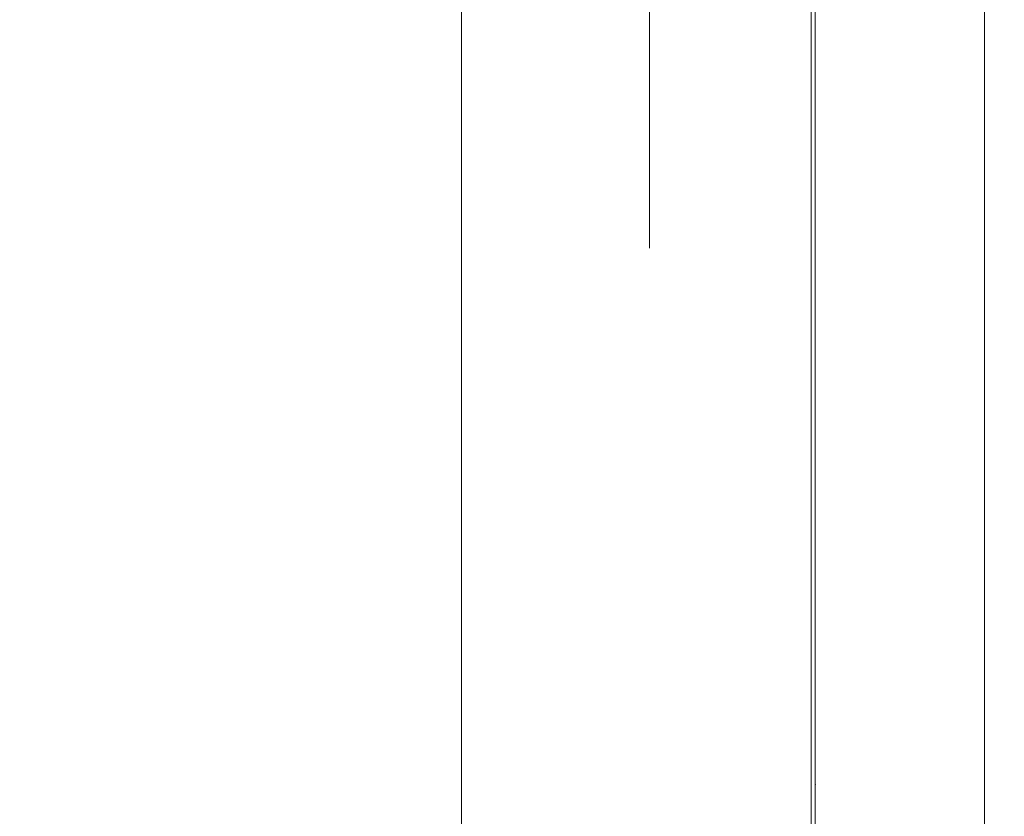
# Model space of a CAD drawing. Header units: millimetres. Extents: x -367720 to -162733, y 309172 to 337444.
# Tile 188 of 256: x -352579 to -352478, y 323408 to 323489. Entities that reach past the tile are written whole.
import ezdxf

# ---------------------------------------------------------------- set-up
doc = ezdxf.new("R2010")
doc.units = ezdxf.units.MM
doc.header["$LTSCALE"] = 10
doc.header["$MEASUREMENT"] = 0
doc.linetypes.add('ACAD_ISO03W100', pattern=[30, 12, -18])
doc.layers.get('0').update_dxf_attribs({"color": 255, "lineweight": 13})
for name, color, linetype, lineweight in [('VZ1', 6, 'Continuous', 18), ('vzt-izolace', 50, 'Continuous', 9), ('vzt-jednotky', 3, 'Continuous', 13), ('vzt-popis', 81, 'Continuous', 20), ('vzt-přívod', 2, 'Continuous', 40), ('vzt-spiro', 50, 'Continuous', 5), ('vzt-čárkkovaná', 50, 'ACAD_ISO03W100', 9)]:
    doc.layers.add(name, color=color, linetype=linetype, lineweight=lineweight)
doc.styles.add('ROMANS', font='ROMANS.shx', dxfattribs={"height": 80})

# ---------------------------------------------------------------- blocks, each defined once
blk = doc.blocks.new('ags')
at = {"color": 7, "linetype": 'Continuous'}
mesh = blk.add_polyface(dxfattribs=at)
corners = [(175, 806), (-525, 806), (-525, -594), (175, -594)]
mesh.append_faces([[corners[k] for k in face] for face in [(1, 2, 3), (3, 0, 1), (3, 2, 1), (1, 0, 3)]], dxfattribs={"vtx2": -1, "color": 7})
blk = doc.blocks.new('A$C44067DDB')
at = {"layer": 'vzt-izolace'}
h = blk.add_hatch(dxfattribs=at)
h.set_pattern_fill('CROSS', color=256, scale=500)
h.set_pattern_definition([(0, (-810420.72, 117365.74), (125, 125), [62.5, -187.5]), (90, (-810389.47, 117334.5), (-125, 125), [62.5, -187.5])])
edge = h.paths.add_edge_path()
edge.add_line((13267.2892, 11556.6431), (13267.2892, 11280.9155))
edge = h.paths.add_edge_path()
edge.add_line((13284.6221, 11556.6431), (13284.6221, 11280.9155))
edge = h.paths.add_edge_path()
edge.add_arc((13035.0379, 11420.1415), 135, 67.808393, 292.191607)
edge = h.paths.add_edge_path(flags=16)
edge.add_arc((13035.0379, 11420.1415), 125, 90, 270)
edge = h.paths.add_edge_path()
edge.add_line((13035.0379, 11545.1415), (13267.0793, 11545.1415))
edge = h.paths.add_edge_path()
edge.add_line((13267.2892, 11556.6431), (13284.6221, 11556.6431))
edge = h.paths.add_edge_path()
edge.add_line((13035.0379, 11295.1415), (13267.2892, 11295.1415))
edge = h.paths.add_edge_path()
edge.add_line((13267.2892, 11280.9155), (13284.6221, 11280.9155))
edge = h.paths.add_edge_path()
edge.add_line((13345.0379, 11545.1415), (13345.0379, 11295.1415))
edge = h.paths.add_edge_path()
edge.add_line((13345.0379, 11545.1415), (13284.6221, 11545.1415))
edge = h.paths.add_edge_path()
edge.add_line((13345.0379, 11295.1415), (13284.6221, 11295.1415))
edge = h.paths.add_edge_path()
edge.add_line((13436.2892, 11836.6431), (13436.2892, 11560.9155))
edge = h.paths.add_edge_path()
edge.add_line((13453.6221, 11836.6431), (13453.6221, 11560.9155))
edge = h.paths.add_edge_path()
edge.add_arc((13204.0379, 11700.1415), 135, 67.808393, 292.191607)
edge = h.paths.add_edge_path(flags=16)
edge.add_arc((13204.0379, 11700.1415), 125, 90, 270)
edge = h.paths.add_edge_path()
edge.add_line((13204.0379, 11825.1415), (13436.0793, 11825.1415))
edge = h.paths.add_edge_path()
edge.add_line((13436.2892, 11836.6431), (13453.6221, 11836.6431))
edge = h.paths.add_edge_path()
edge.add_line((13204.0379, 11575.1415), (13436.2892, 11575.1415))
edge = h.paths.add_edge_path()
edge.add_line((13436.2892, 11560.9155), (13453.6221, 11560.9155))
edge = h.paths.add_edge_path()
edge.add_line((13514.0379, 11825.1415), (13514.0379, 11575.1415))
edge = h.paths.add_edge_path()
edge.add_line((13514.0379, 11825.1415), (13453.6221, 11825.1415))
edge = h.paths.add_edge_path()
edge.add_line((13514.0379, 11575.1415), (13453.6221, 11575.1415))
edge = h.paths.add_edge_path()
edge.add_line((13501.3145, 11825.8656), (13501.3145, 11835.8595))
edge = h.paths.add_edge_path()
edge.add_line((13501.3145, 11835.8595), (13519.0632, 11835.8595))
edge = h.paths.add_edge_path()
edge.add_line((13519.0632, 11835.8595), (13519.0632, 11564.4235))
edge = h.paths.add_edge_path()
edge.add_line((13501.3145, 11825.8656), (13501.3145, 11564.4235))
edge = h.paths.add_edge_path()
edge.add_line((13887.8161, 11467.8902), (13612.0885, 11467.8902))
edge = h.paths.add_edge_path()
edge.add_line((13612.0885, 11467.8902), (13612.0885, 11450.5573))
edge = h.paths.add_edge_path()
edge.add_line((13601.7955, 11825.1415), (13775.8336, 11724.6606))
edge = h.paths.add_edge_path()
edge.add_line((13775.8336, 11724.6606), (13876.3145, 11550.6225))
edge = h.paths.add_edge_path()
edge.add_line((13519.0632, 11825.1415), (13601.7955, 11825.1415))
edge = h.paths.add_edge_path()
edge.add_line((13534.8082, 11575.1415), (13592.8209, 11541.6479))
edge = h.paths.add_edge_path()
edge.add_line((13592.8209, 11541.6479), (13626.3145, 11483.6352))
edge = h.paths.add_edge_path()
edge.add_line((13626.3145, 11483.6352), (13626.3145, 11467.8902))
edge = h.paths.add_edge_path()
edge.add_line((13876.3145, 11550.6225), (13876.3145, 11468.1))
edge = h.paths.add_edge_path()
edge.add_line((13501.3145, 11564.4235), (13519.0632, 11564.4235))
edge = h.paths.add_edge_path()
edge.add_line((13519.0632, 11575.1415), (13534.8082, 11575.1415))
edge = h.paths.add_edge_path()
edge.add_line((13887.8161, 11467.8902), (13887.8161, 11450.5573))
edge = h.paths.add_edge_path()
edge.add_line((13887.8161, 11450.5573), (13612.0885, 11450.5573))
edge = h.paths.add_edge_path()
edge.add_line((13876.3145, 11390.1415), (13626.002, 11390.1415))
edge = h.paths.add_edge_path()
edge.add_line((13876.3145, 11390.1415), (13876.3145, 11450.5573))
edge = h.paths.add_edge_path()
edge.add_line((13626.002, 11390.1415), (13626.002, 11450.5573))
edge = h.paths.add_edge_path()
edge.add_line((13441.3145, 11825.1415), (13441.3145, 11574.829))
edge = h.paths.add_edge_path()
edge.add_line((13441.3145, 11574.829), (13501.3145, 11574.829))
edge = h.paths.add_edge_path()
edge.add_line((13441.3145, 11825.1415), (13501.3145, 11825.1415))
edge = h.paths.add_edge_path()
edge.add_line((13388.5379, 10975.785), (13388.5379, 11225.785))
edge = h.paths.add_edge_path()
edge.add_line((13388.5379, 11225.785), (13448.5379, 11225.785))
edge = h.paths.add_edge_path()
edge.add_line((13448.5379, 11229.785), (13448.5379, 10971.785))
edge = h.paths.add_edge_path()
edge.add_line((13448.5379, 11229.785), (13456.5379, 11229.785))
edge = h.paths.add_edge_path()
edge.add_line((13456.5379, 11229.785), (13456.5379, 10971.785))
edge = h.paths.add_edge_path()
edge.add_line((13594.5379, 11184.785), (13594.5379, 11016.785))
edge = h.paths.add_edge_path()
edge.add_line((13602.5379, 11184.785), (13602.5379, 11016.785))
edge = h.paths.add_edge_path()
edge.add_line((13642.5379, 11180.785), (13602.5379, 11180.785))
edge = h.paths.add_edge_path()
edge.add_line((13642.5379, 11020.785), (13642.5379, 11180.785))
edge = h.paths.add_edge_path()
edge.add_line((13602.5379, 11184.785), (13594.5379, 11184.785))
edge = h.paths.add_edge_path()
edge.add_line((13456.5379, 11225.785), (13594.5379, 11180.785))
edge = h.paths.add_edge_path()
edge.add_line((13388.5379, 10975.785), (13448.5379, 10975.785))
edge = h.paths.add_edge_path()
edge.add_line((13448.5379, 10971.785), (13456.5379, 10971.785))
edge = h.paths.add_edge_path()
edge.add_line((13642.5379, 11020.785), (13602.5379, 11020.785))
edge = h.paths.add_edge_path()
edge.add_line((13602.5379, 11016.785), (13594.5379, 11016.785))
edge = h.paths.add_edge_path()
edge.add_line((13456.5379, 10975.785), (13594.5379, 11020.785))
edge = h.paths.add_edge_path()
edge.add_line((13376.0379, 10975.785), (13263.249, 10975.785))
edge = h.paths.add_edge_path()
edge.add_line((13376.0379, 11225.785), (13265.0678, 11225.785))
edge = h.paths.add_edge_path()
edge.add_arc((13205.0379, 11100.785), 137.5, 0, 360)
edge = h.paths.add_edge_path()
edge.add_line((13012.1629, 10963.285), (13012.1629, 11100.785))
edge = h.paths.add_edge_path()
edge.add_line((13024.6629, 11100.785), (13024.6629, 10963.285))
edge = h.paths.add_edge_path()
edge.add_line((13148.6633, 10975.785), (13024.6629, 10975.785))
edge = h.paths.add_edge_path()
edge.add_line((13145.6319, 11225.785), (13024.6629, 11225.785))
edge = h.paths.add_edge_path()
edge.add_line((12952.1629, 11100.785), (12952.1629, 11225.785))
edge = h.paths.add_edge_path()
edge.add_line((13012.1629, 11238.285), (13012.1629, 11100.785))
edge = h.paths.add_edge_path()
edge.add_line((13024.6629, 11100.785), (13024.6629, 11238.285))
edge = h.paths.add_edge_path()
edge.add_line((12952.1629, 11225.785), (13012.1629, 11225.785))
edge = h.paths.add_edge_path()
edge.add_line((13012.1629, 11238.285), (13024.6629, 11238.285))
edge = h.paths.add_edge_path()
edge.add_line((12952.1629, 11100.785), (12952.1629, 10975.785))
edge = h.paths.add_edge_path()
edge.add_line((12952.1629, 10975.785), (13012.1629, 10975.785))
edge = h.paths.add_edge_path(flags=16)
edge.add_arc((13205.0379, 11100.785), 125, 0, 360)
edge = h.paths.add_edge_path()
edge.add_line((13012.1629, 10963.285), (13024.6629, 10963.285))
edge = h.paths.add_edge_path()
edge.add_line((13388.5379, 10963.285), (13388.5379, 11100.785))
edge = h.paths.add_edge_path()
edge.add_line((13376.0379, 11100.785), (13376.0379, 10963.285))
edge = h.paths.add_edge_path()
edge.add_line((13376.0379, 11100.785), (13376.0379, 11238.285))
edge = h.paths.add_edge_path()
edge.add_line((13388.5379, 11238.285), (13388.5379, 11100.785))
edge = h.paths.add_edge_path(flags=16)
edge.add_line((13448.5379, 11100.785), (13448.5379, 11225.785))
edge = h.paths.add_edge_path()
edge.add_line((13388.5379, 11238.285), (13376.0379, 11238.285))
edge = h.paths.add_edge_path(flags=16)
edge.add_line((13448.5379, 11100.785), (13448.5379, 10975.785))
edge = h.paths.add_edge_path()
edge.add_line((13388.5379, 10963.285), (13376.0379, 10963.285))
edge = h.paths.add_edge_path()
edge.add_line((12420.4521, 10916.4949), (12420.4521, 10926.4887))
edge = h.paths.add_edge_path()
edge.add_line((12420.4521, 10926.4887), (12402.7034, 10926.4887))
edge = h.paths.add_edge_path()
edge.add_line((12402.7034, 10926.4887), (12402.7034, 10655.0528))
edge = h.paths.add_edge_path()
edge.add_line((12420.4521, 10916.4949), (12420.4521, 10655.0528))
edge = h.paths.add_edge_path()
edge.add_line((12128.4933, 10813.6908), (12323.4622, 10618.7219))
edge = h.paths.add_edge_path()
edge.add_line((12323.4622, 10618.7219), (12311.206, 10606.4657))
edge = h.paths.add_edge_path()
edge.add_line((12402.7034, 10915.7707), (12319.9712, 10915.7707))
edge = h.paths.add_edge_path()
edge.add_line((12324.5362, 10639.9146), (12313.4029, 10628.7812))
edge = h.paths.add_edge_path()
edge.add_line((12195.1267, 10864.0585), (12136.7746, 10805.7063))
edge = h.paths.add_edge_path()
edge.add_line((12420.4521, 10655.0528), (12402.7034, 10655.0528))
edge = h.paths.add_edge_path()
edge.add_line((12402.7034, 10665.7707), (12386.9585, 10665.7707))
edge = h.paths.add_edge_path()
edge.add_line((12128.4933, 10813.6908), (12116.2371, 10801.4346))
edge = h.paths.add_edge_path()
edge.add_line((12116.2371, 10801.4346), (12311.206, 10606.4657))
edge = h.paths.add_edge_path()
edge.add_line((12081.6496, 10750.5813), (12258.4263, 10573.8046))
edge = h.paths.add_edge_path()
edge.add_line((12081.6496, 10750.5813), (12124.37, 10793.3017))
edge = h.paths.add_edge_path()
edge.add_line((12258.6472, 10573.5836), (12301.3676, 10616.3041))
edge = h.paths.add_edge_path()
edge.add_line((12480.4521, 10915.7707), (12480.4521, 10665.4582))
edge = h.paths.add_edge_path()
edge.add_line((12480.4521, 10665.4582), (12420.4521, 10665.4582))
edge = h.paths.add_edge_path()
edge.add_line((12480.4521, 10915.7707), (12420.4521, 10915.7707))
edge = h.paths.add_edge_path()
edge.add_line((12195.1267, 10864.0585), (12319.9712, 10915.7707))
edge = h.paths.add_edge_path()
edge.add_line((12324.5362, 10639.9146), (12386.9585, 10665.7707))
edge = h.paths.add_edge_path()
edge.add_line((12785.0379, 10935.785), (12785.0379, 10645.785))
edge = h.paths.add_edge_path(flags=17)
edge.add_line((13160.0379, 10790.785), (13143.291, 10728.285))
edge.add_line((13143.291, 10728.285), (13160.0379, 10790.785))
edge.add_line((13160.0379, 10790.785), (13143.291, 10728.285))
edge.add_line((13143.291, 10728.285), (13160.0379, 10790.785))
edge.add_line((13160.0379, 10790.785), (13143.291, 10728.285))
edge.add_line((13143.291, 10728.285), (13160.0379, 10790.785))
edge.add_line((13160.0379, 10790.785), (13143.291, 10728.285))
edge.add_line((13143.291, 10728.285), (13160.0379, 10790.785))
edge.add_line((13160.0379, 10790.785), (13143.291, 10728.285))
edge.add_line((13143.291, 10728.285), (13160.0379, 10790.785))
edge.add_line((13160.0379, 10790.785), (13143.291, 10728.285))
edge.add_line((13143.291, 10728.285), (13160.0379, 10790.785))
edge.add_line((13160.0379, 10790.785), (13143.291, 10728.285))
edge.add_line((13143.291, 10728.285), (13160.0379, 10790.785))
edge.add_line((13160.0379, 10790.785), (13143.291, 10728.285))
edge.add_line((13143.291, 10728.285), (13160.0379, 10790.785))
edge.add_line((13143.291, 10728.285), (13097.5379, 10682.5318))
edge.add_line((13097.5379, 10682.5318), (13143.291, 10728.285))
edge.add_line((13143.291, 10728.285), (13097.5379, 10682.5318))
edge.add_line((13097.5379, 10682.5318), (13143.291, 10728.285))
edge.add_line((13143.291, 10728.285), (13097.5379, 10682.5318))
edge.add_line((13097.5379, 10682.5318), (13143.291, 10728.285))
edge.add_line((13143.291, 10728.285), (13097.5379, 10682.5318))
edge.add_line((13097.5379, 10682.5318), (13143.291, 10728.285))
edge.add_line((13143.291, 10728.285), (13097.5379, 10682.5318))
edge.add_line((13097.5379, 10682.5318), (13143.291, 10728.285))
edge.add_line((13143.291, 10728.285), (13097.5379, 10682.5318))
edge.add_line((13097.5379, 10682.5318), (13143.291, 10728.285))
edge.add_line((13143.291, 10728.285), (13097.5379, 10682.5318))
edge.add_line((13097.5379, 10682.5318), (13143.291, 10728.285))
edge.add_line((13143.291, 10728.285), (13097.5379, 10682.5318))
edge.add_line((13097.5379, 10682.5318), (13143.291, 10728.285))
edge.add_line((13097.5379, 10682.5318), (13035.0379, 10665.785))
edge.add_line((13035.0379, 10665.785), (13097.5379, 10682.5318))
edge.add_line((13097.5379, 10682.5318), (13035.0379, 10665.785))
edge.add_line((13035.0379, 10665.785), (13097.5379, 10682.5318))
edge.add_line((13097.5379, 10682.5318), (13035.0379, 10665.785))
edge.add_line((13035.0379, 10665.785), (13097.5379, 10682.5318))
edge.add_line((13097.5379, 10682.5318), (13035.0379, 10665.785))
edge.add_line((13035.0379, 10665.785), (13097.5379, 10682.5318))
edge.add_line((13097.5379, 10682.5318), (13035.0379, 10665.785))
edge.add_line((13035.0379, 10665.785), (13097.5379, 10682.5318))
edge.add_line((13097.5379, 10682.5318), (13035.0379, 10665.785))
edge.add_line((13035.0379, 10665.785), (13097.5379, 10682.5318))
edge.add_line((13097.5379, 10682.5318), (13035.0379, 10665.785))
edge.add_line((13035.0379, 10665.785), (13097.5379, 10682.5318))
edge.add_line((13097.5379, 10682.5318), (13035.0379, 10665.785))
edge.add_line((13035.0379, 10665.785), (13097.5379, 10682.5318))
edge.add_line((13035.0379, 10665.785), (12972.5379, 10682.5318))
edge.add_line((12972.5379, 10682.5318), (13035.0379, 10665.785))
edge.add_line((13035.0379, 10665.785), (12972.5379, 10682.5318))
edge.add_line((12972.5379, 10682.5318), (13035.0379, 10665.785))
edge.add_line((13035.0379, 10665.785), (12972.5379, 10682.5318))
edge.add_line((12972.5379, 10682.5318), (13035.0379, 10665.785))
edge.add_line((13035.0379, 10665.785), (12972.5379, 10682.5318))
edge.add_line((12972.5379, 10682.5318), (13035.0379, 10665.785))
edge.add_line((13035.0379, 10665.785), (12972.5379, 10682.5318))
edge.add_line((12972.5379, 10682.5318), (13035.0379, 10665.785))
edge.add_line((13035.0379, 10665.785), (12972.5379, 10682.5318))
edge.add_line((12972.5379, 10682.5318), (13035.0379, 10665.785))
edge.add_line((13035.0379, 10665.785), (12972.5379, 10682.5318))
edge.add_line((12972.5379, 10682.5318), (13035.0379, 10665.785))
edge.add_line((13035.0379, 10665.785), (12972.5379, 10682.5318))
edge.add_line((12972.5379, 10682.5318), (13035.0379, 10665.785))
edge.add_line((12972.5379, 10682.5318), (12926.7847, 10728.285))
edge.add_line((12926.7847, 10728.285), (12972.5379, 10682.5318))
edge.add_line((12972.5379, 10682.5318), (12926.7847, 10728.285))
edge.add_line((12926.7847, 10728.285), (12972.5379, 10682.5318))
edge.add_line((12972.5379, 10682.5318), (12926.7847, 10728.285))
edge.add_line((12926.7847, 10728.285), (12972.5379, 10682.5318))
edge.add_line((12972.5379, 10682.5318), (12926.7847, 10728.285))
edge.add_line((12926.7847, 10728.285), (12972.5379, 10682.5318))
edge.add_line((12972.5379, 10682.5318), (12926.7847, 10728.285))
edge.add_line((12926.7847, 10728.285), (12972.5379, 10682.5318))
edge.add_line((12972.5379, 10682.5318), (12926.7847, 10728.285))
edge.add_line((12926.7847, 10728.285), (12972.5379, 10682.5318))
edge.add_line((12972.5379, 10682.5318), (12926.7847, 10728.285))
edge.add_line((12926.7847, 10728.285), (12972.5379, 10682.5318))
edge.add_line((12972.5379, 10682.5318), (12926.7847, 10728.285))
edge.add_line((12926.7847, 10728.285), (12972.5379, 10682.5318))
edge.add_line((12926.7847, 10728.285), (12910.0379, 10790.785))
edge.add_line((12910.0379, 10790.785), (12926.7847, 10728.285))
edge.add_line((12926.7847, 10728.285), (12910.0379, 10790.785))
edge.add_line((12910.0379, 10790.785), (12926.7847, 10728.285))
edge.add_line((12926.7847, 10728.285), (12910.0379, 10790.785))
edge.add_line((12910.0379, 10790.785), (12926.7847, 10728.285))
edge.add_line((12926.7847, 10728.285), (12910.0379, 10790.785))
edge.add_line((12910.0379, 10790.785), (12926.7847, 10728.285))
edge.add_line((12926.7847, 10728.285), (12910.0379, 10790.785))
edge.add_line((12910.0379, 10790.785), (12926.7847, 10728.285))
edge.add_line((12926.7847, 10728.285), (12910.0379, 10790.785))
edge.add_line((12910.0379, 10790.785), (12926.7847, 10728.285))
edge.add_line((12926.7847, 10728.285), (12910.0379, 10790.785))
edge.add_line((12910.0379, 10790.785), (12926.7847, 10728.285))
edge.add_line((12926.7847, 10728.285), (12910.0379, 10790.785))
edge.add_line((12910.0379, 10790.785), (12926.7847, 10728.285))
edge.add_line((12910.0379, 10790.785), (12926.7847, 10853.285))
edge.add_line((12926.7847, 10853.285), (12910.0379, 10790.785))
edge.add_line((12910.0379, 10790.785), (12926.7847, 10853.285))
edge.add_line((12926.7847, 10853.285), (12910.0379, 10790.785))
edge.add_line((12910.0379, 10790.785), (12926.7847, 10853.285))
edge.add_line((12926.7847, 10853.285), (12910.0379, 10790.785))
edge.add_line((12910.0379, 10790.785), (12926.7847, 10853.285))
edge.add_line((12926.7847, 10853.285), (12910.0379, 10790.785))
edge.add_line((12910.0379, 10790.785), (12926.7847, 10853.285))
edge.add_line((12926.7847, 10853.285), (12910.0379, 10790.785))
edge.add_line((12910.0379, 10790.785), (12926.7847, 10853.285))
edge.add_line((12926.7847, 10853.285), (12910.0379, 10790.785))
edge.add_line((12910.0379, 10790.785), (12926.7847, 10853.285))
edge.add_line((12926.7847, 10853.285), (12910.0379, 10790.785))
edge.add_line((12910.0379, 10790.785), (12926.7847, 10853.285))
edge.add_line((12926.7847, 10853.285), (12910.0379, 10790.785))
edge.add_line((12926.7847, 10853.285), (12972.5379, 10899.0381))
edge.add_line((12972.5379, 10899.0381), (12926.7847, 10853.285))
edge.add_line((12926.7847, 10853.285), (12972.5379, 10899.0381))
edge.add_line((12972.5379, 10899.0381), (12926.7847, 10853.285))
edge.add_line((12926.7847, 10853.285), (12972.5379, 10899.0381))
edge.add_line((12972.5379, 10899.0381), (12926.7847, 10853.285))
edge.add_line((12926.7847, 10853.285), (12972.5379, 10899.0381))
edge.add_line((12972.5379, 10899.0381), (12926.7847, 10853.285))
edge.add_line((12926.7847, 10853.285), (12972.5379, 10899.0381))
edge.add_line((12972.5379, 10899.0381), (12926.7847, 10853.285))
edge.add_line((12926.7847, 10853.285), (12972.5379, 10899.0381))
edge.add_line((12972.5379, 10899.0381), (12926.7847, 10853.285))
edge.add_line((12926.7847, 10853.285), (12972.5379, 10899.0381))
edge.add_line((12972.5379, 10899.0381), (12926.7847, 10853.285))
edge.add_line((12926.7847, 10853.285), (12972.5379, 10899.0381))
edge.add_line((12972.5379, 10899.0381), (12926.7847, 10853.285))
edge.add_line((12972.5379, 10899.0381), (13035.0379, 10915.785))
edge.add_line((13035.0379, 10915.785), (12972.5379, 10899.0381))
edge.add_line((12972.5379, 10899.0381), (13035.0379, 10915.785))
edge.add_line((13035.0379, 10915.785), (12972.5379, 10899.0381))
edge.add_line((12972.5379, 10899.0381), (13035.0379, 10915.785))
edge.add_line((13035.0379, 10915.785), (12972.5379, 10899.0381))
edge.add_line((12972.5379, 10899.0381), (13035.0379, 10915.785))
edge.add_line((13035.0379, 10915.785), (12972.5379, 10899.0381))
edge.add_line((12972.5379, 10899.0381), (13035.0379, 10915.785))
edge.add_line((13035.0379, 10915.785), (12972.5379, 10899.0381))
edge.add_line((12972.5379, 10899.0381), (13035.0379, 10915.785))
edge.add_line((13035.0379, 10915.785), (12972.5379, 10899.0381))
edge.add_line((12972.5379, 10899.0381), (13035.0379, 10915.785))
edge.add_line((13035.0379, 10915.785), (12972.5379, 10899.0381))
edge.add_line((12972.5379, 10899.0381), (13035.0379, 10915.785))
edge.add_line((13035.0379, 10915.785), (12972.5379, 10899.0381))
edge.add_line((13035.0379, 10915.785), (13097.5379, 10899.0381))
edge.add_line((13097.5379, 10899.0381), (13035.0379, 10915.785))
edge.add_line((13035.0379, 10915.785), (13097.5379, 10899.0381))
edge.add_line((13097.5379, 10899.0381), (13035.0379, 10915.785))
edge.add_line((13035.0379, 10915.785), (13097.5379, 10899.0381))
edge.add_line((13097.5379, 10899.0381), (13035.0379, 10915.785))
edge.add_line((13035.0379, 10915.785), (13097.5379, 10899.0381))
edge.add_line((13097.5379, 10899.0381), (13035.0379, 10915.785))
edge.add_line((13035.0379, 10915.785), (13097.5379, 10899.0381))
edge.add_line((13097.5379, 10899.0381), (13035.0379, 10915.785))
edge.add_line((13035.0379, 10915.785), (13097.5379, 10899.0381))
edge.add_line((13097.5379, 10899.0381), (13035.0379, 10915.785))
edge.add_line((13035.0379, 10915.785), (13097.5379, 10899.0381))
edge.add_line((13097.5379, 10899.0381), (13035.0379, 10915.785))
edge.add_line((13035.0379, 10915.785), (13097.5379, 10899.0381))
edge.add_line((13097.5379, 10899.0381), (13035.0379, 10915.785))
edge.add_line((13097.5379, 10899.0381), (13143.291, 10853.285))
edge.add_line((13143.291, 10853.285), (13097.5379, 10899.0381))
edge.add_line((13097.5379, 10899.0381), (13143.291, 10853.285))
edge.add_line((13143.291, 10853.285), (13097.5379, 10899.0381))
edge.add_line((13097.5379, 10899.0381), (13143.291, 10853.285))
edge.add_line((13143.291, 10853.285), (13097.5379, 10899.0381))
edge.add_line((13097.5379, 10899.0381), (13143.291, 10853.285))
edge.add_line((13143.291, 10853.285), (13097.5379, 10899.0381))
edge.add_line((13097.5379, 10899.0381), (13143.291, 10853.285))
edge.add_line((13143.291, 10853.285), (13097.5379, 10899.0381))
edge.add_line((13097.5379, 10899.0381), (13143.291, 10853.285))
edge.add_line((13143.291, 10853.285), (13097.5379, 10899.0381))
edge.add_line((13097.5379, 10899.0381), (13143.291, 10853.285))
edge.add_line((13143.291, 10853.285), (13097.5379, 10899.0381))
edge.add_line((13097.5379, 10899.0381), (13143.291, 10853.285))
edge.add_line((13143.291, 10853.285), (13097.5379, 10899.0381))
edge.add_line((13143.291, 10853.285), (13160.0379, 10790.785))
edge.add_line((13160.0379, 10790.785), (13143.291, 10853.285))
edge.add_line((13143.291, 10853.285), (13160.0379, 10790.785))
edge.add_line((13160.0379, 10790.785), (13143.291, 10853.285))
edge.add_line((13143.291, 10853.285), (13160.0379, 10790.785))
edge.add_line((13160.0379, 10790.785), (13143.291, 10853.285))
edge.add_line((13143.291, 10853.285), (13160.0379, 10790.785))
edge.add_line((13160.0379, 10790.785), (13143.291, 10853.285))
edge.add_line((13143.291, 10853.285), (13160.0379, 10790.785))
edge.add_line((13160.0379, 10790.785), (13143.291, 10853.285))
edge.add_line((13143.291, 10853.285), (13160.0379, 10790.785))
edge.add_line((13160.0379, 10790.785), (13143.291, 10853.285))
edge.add_line((13143.291, 10853.285), (13160.0379, 10790.785))
edge.add_line((13160.0379, 10790.785), (13143.291, 10853.285))
edge.add_line((13143.291, 10853.285), (13160.0379, 10790.785))
edge.add_line((13160.0379, 10790.785), (13143.291, 10853.285))
h.paths.add_polyline_path([(12802.7865, 10930.011), (12785.4536, 10930.011), (12785.4536, 10654.2834), (12802.7865, 10654.2834)])
edge = h.paths.add_edge_path()
edge.add_line((12725.0379, 10915.785), (12785.4536, 10915.785))
edge.add_line((12725.0379, 10665.785), (12785.4536, 10665.785))
edge.add_line((12725.0379, 10665.785), (12725.0379, 10915.785))
edge.add_line((13035.0379, 10915.785), (12802.7865, 10915.785))
edge.add_line((13035.0379, 10665.785), (12802.9964, 10665.785))
edge.add_arc((13035.0379, 10790.785), 125, 270, 450)
edge.add_arc((13035.0379, 10790.785), 135, 247.808393, 472.191607)
edge.add_line((13035.0379, 10915.785), (12785.0379, 10915.785))
edge.add_line((12785.0379, 10915.785), (12785.0379, 10665.785))
edge.add_line((12785.0379, 10665.785), (13035.0379, 10665.785))
at = {"layer": 'VZ1', "extrusion": (-1, 5.89427e-16, 0)}
blk.add_circle((-10790.785, 2936.5022, -12785.0379), 145, dxfattribs=at)
at = {"layer": 'VZ1', "extrusion": (-1, 1.22461e-16, 0)}
blk.add_circle((-10790.785, 2936.5022, -12785.0379), 145, dxfattribs=at)
at = {"layer": 'VZ1', "extrusion": (-1, 0, 0)}
blk.add_circle((-10790.785, 2936.5022, -12785.0379), 145, dxfattribs=at)
at = {"layer": 'vzt-popis', "elevation": 50000}
blk.add_lwpolyline([(13035.0379, 10915.785), (12785.0379, 10915.785), (12785.0379, 10665.785), (13035.0379, 10665.785)], dxfattribs=at)
at = {"layer": 'vzt-spiro'}
for p, q in [((12785.4536, 10654.2834, 2543.2148), (12785.4536, 10930.011, 2543.2148)), ((12802.7865, 10654.2834, 2543.2148), (12802.7865, 10930.011, 2543.2148))]:
    blk.add_line(p, q, dxfattribs=at)
blk.add_point((12785.4536, 10790.785, 2543.2148), dxfattribs=at)
at = {"layer": 'vzt-čárkkovaná'}
blk.add_line((12725.0379, 10665.785, 2543.2148), (12725.0379, 10915.785, 2543.2148), dxfattribs=at)
at = {"layer": 'vzt-jednotky'}
blk.add_blockref('ags', (13274.2624, 11101.7094), dxfattribs=at)
at = {"layer": 'VZ1', "extrusion": (1.04009e-13, 1, -4.87544e-15), "style": 'ROMANS', "width": 0.8, "flags": 1}
for tag in ['KOTA', 'USEK', 'TVAR', 'POS', 'NB2', 'NB1', 'VS', 'LT', 'D']:
    blk.add_attdef(tag, (-111318.983, 5039.0799, 11669.1415), '', height=1, dxfattribs=at)
at = {"layer": 'VZ1', "extrusion": (1, -3.06152e-16, 0), "style": 'ROMANS', "width": 0.8, "flags": 1}
for tag in ['NB2', 'NB1', 'PRUTOK', 'USEK', 'KOTA', 'NAZEV', 'PRIRUBA2', 'POS', 'MATERIAL', 'PRUMER', 'PLOCHA', 'LT', 'UHEL', 'R', 'D', 'TVAR']:
    blk.add_attdef(tag, (11669.1415, 5039.0799, 111318.983), '', height=1, rotation=90, dxfattribs=at)
at = {"layer": 'VZ1', "extrusion": (-2.71917e-32, 1, -4.44089e-16), "style": 'ROMANS', "width": 0.8, "flags": 1}
for tag, p in [('MATERIAL', (-177204.9859, 2943.2966, 11491.6104)), ('PRIRUBA', (-177204.9859, 2943.2966, 11491.6104)), ('PRUTOK', (-177204.9859, 2943.2966, 11491.6104)), ('PLOCHA', (-177204.9859, 2943.2966, 11491.6104)), ('OBVOD', (-177204.9859, 2943.2966, 11491.6104)), ('NAZEV', (-177204.9859, 2943.2966, 11491.6104)), ('KOTA', (-177204.9859, 2943.2966, 11491.6104)), ('USEK', (-177204.9859, 2943.2966, 11491.6104)), ('TVAR', (-177204.9859, 2943.2966, 11491.6104)), ('NBN', (-177204.9859, 2943.2966, 11491.6104)), ('POS', (-177204.9859, 2943.2966, 11491.6104)), ('NB3', (-177204.9859, 2943.2966, 11491.6104)), ('VS', (-177204.9859, 2943.2966, 11491.6104)), ('LT', (-177204.9859, 2943.2966, 11491.6104)), ('B', (-177204.9859, 2943.2966, 11491.6104)), ('R', (-177204.9859, 2943.2966, 11491.6104)), ('A', (-177204.9859, 2943.2966, 11491.6104)), ('MATERIAL', (-11332.888, 6131.7212, 9501.275)), ('MATERIAL', (-11332.9671, 2943.2966, 9501.275)), ('PRIRUBA', (-11332.888, 6131.7212, 9501.275)), ('PRIRUBA', (-11332.9671, 2943.2966, 9501.275)), ('PRUTOK', (-11332.888, 6131.7212, 9501.275)), ('PRUTOK', (-11332.9671, 2943.2966, 9501.275)), ('PLOCHA', (-11332.888, 6131.7212, 9501.275)), ('PLOCHA', (-11332.9671, 2943.2966, 9501.275)), ('OBVOD', (-11332.888, 6131.7212, 9501.275)), ('OBVOD', (-11332.9671, 2943.2966, 9501.275)), ('NAZEV', (-11332.888, 6131.7212, 9501.275)), ('NAZEV', (-11332.9671, 2943.2966, 9501.275)), ('KOTA', (-11332.888, 6131.7212, 9501.275)), ('USEK', (-11332.888, 6131.7212, 9501.275)), ('KOTA', (-11332.9671, 2943.2966, 9501.275)), ('USEK', (-11332.9671, 2943.2966, 9501.275)), ('TVAR', (-11332.888, 6131.7212, 9501.275)), ('TVAR', (-11332.9671, 2943.2966, 9501.275)), ('NBN', (-11332.888, 6131.7212, 9501.275)), ('NBN', (-11332.9671, 2943.2966, 9501.275)), ('POS', (-11332.888, 6131.7212, 9501.275)), ('NB3', (-11332.888, 6131.7212, 9501.275)), ('POS', (-11332.9671, 2943.2966, 9501.275)), ('NB3', (-11332.9671, 2943.2966, 9501.275)), ('VS', (-11332.888, 6131.7212, 9501.275)), ('LT', (-11332.888, 6131.7212, 9501.275)), ('VS', (-11332.9671, 2943.2966, 9501.275)), ('LT', (-11332.9671, 2943.2966, 9501.275)), ('B', (-11332.888, 6131.7212, 9501.275)), ('R', (-11332.888, 6131.7212, 9501.275)), ('A', (-11332.888, 6131.7212, 9501.275)), ('B', (-11332.9671, 2943.2966, 9501.275)), ('R', (-11332.9671, 2943.2966, 9501.275)), ('A', (-11332.9671, 2943.2966, 9501.275)), ('MATERIAL', (-109446.9123, 2943.2966, 9501.275)), ('PRIRUBA', (-109446.9123, 2943.2966, 9501.275)), ('PRUTOK', (-109446.9123, 2943.2966, 9501.275)), ('PLOCHA', (-109446.9123, 2943.2966, 9501.275)), ('OBVOD', (-109446.9123, 2943.2966, 9501.275)), ('NAZEV', (-109446.9123, 2943.2966, 9501.275)), ('KOTA', (-109446.9123, 2943.2966, 9501.275)), ('USEK', (-109446.9123, 2943.2966, 9501.275)), ('TVAR', (-109446.9123, 2943.2966, 9501.275)), ('NBN', (-109446.9123, 2943.2966, 9501.275)), ('POS', (-109446.9123, 2943.2966, 9501.275)), ('NB3', (-109446.9123, 2943.2966, 9501.275)), ('VS', (-109446.9123, 2943.2966, 9501.275)), ('LT', (-109446.9123, 2943.2966, 9501.275)), ('B', (-109446.9123, 2943.2966, 9501.275)), ('R', (-109446.9123, 2943.2966, 9501.275)), ('A', (-109446.9123, 2943.2966, 9501.275))]:
    blk.add_attdef(tag, p, '', height=1, dxfattribs=at)
at = {"layer": 'VZ1', "extrusion": (-1, 0, 0), "style": 'ROMANS', "width": 0.8, "flags": 1}
for tag, p in [('NB3', (-11312.8354, 2943.2966, -178642.0188)), ('PRUTOK', (-11312.8354, 2943.2966, -178642.0188)), ('USEK', (-11312.8354, 2943.2966, -178642.0188)), ('VS', (-11312.8354, 2943.2966, -178642.0188)), ('NAZEV', (-11312.8354, 2943.2966, -178642.0188)), ('KOTA', (-11312.8354, 2943.2966, -178642.0188)), ('POS', (-11312.8354, 2943.2966, -178642.0188)), ('MATERIAL', (-11312.8354, 2943.2966, -178642.0188)), ('PRIRUBA', (-11312.8354, 2943.2966, -178642.0188)), ('PLOCHA', (-11312.8354, 2943.2966, -178642.0188)), ('OBVOD', (-11312.8354, 2943.2966, -178642.0188)), ('R', (-11312.8354, 2943.2966, -178642.0188)), ('LT', (-11312.8354, 2943.2966, -178642.0188)), ('B', (-11312.8354, 2943.2966, -178642.0188)), ('A', (-11312.8354, 2943.2966, -178642.0188)), ('TVAR', (-11312.8354, 2943.2966, -178642.0188)), ('NB3', (-9322.5, 6131.7212, -12769.9209)), ('PRUTOK', (-9322.5, 6131.7212, -12769.9209)), ('USEK', (-9322.5, 6131.7212, -12769.9209)), ('VS', (-9322.5, 6131.7212, -12769.9209)), ('NAZEV', (-9322.5, 6131.7212, -12769.9209)), ('KOTA', (-9322.5, 6131.7212, -12769.9209)), ('POS', (-9322.5, 6131.7212, -12769.9209)), ('MATERIAL', (-9322.5, 6131.7212, -12769.9209)), ('PRIRUBA', (-9322.5, 6131.7212, -12769.9209)), ('PLOCHA', (-9322.5, 6131.7212, -12769.9209)), ('OBVOD', (-9322.5, 6131.7212, -12769.9209)), ('R', (-9322.5, 6131.7212, -12769.9209)), ('LT', (-9322.5, 6131.7212, -12769.9209)), ('B', (-9322.5, 6131.7212, -12769.9209)), ('A', (-9322.5, 6131.7212, -12769.9209)), ('TVAR', (-9322.5, 6131.7212, -12769.9209)), ('NB3', (-9322.5, 2943.2966, -12770)), ('PRUTOK', (-9322.5, 2943.2966, -12770)), ('USEK', (-9322.5, 2943.2966, -12770)), ('VS', (-9322.5, 2943.2966, -12770)), ('NAZEV', (-9322.5, 2943.2966, -12770)), ('KOTA', (-9322.5, 2943.2966, -12770)), ('POS', (-9322.5, 2943.2966, -12770)), ('MATERIAL', (-9322.5, 2943.2966, -12770)), ('PRIRUBA', (-9322.5, 2943.2966, -12770)), ('PLOCHA', (-9322.5, 2943.2966, -12770)), ('OBVOD', (-9322.5, 2943.2966, -12770)), ('R', (-9322.5, 2943.2966, -12770)), ('LT', (-9322.5, 2943.2966, -12770)), ('B', (-9322.5, 2943.2966, -12770)), ('A', (-9322.5, 2943.2966, -12770)), ('TVAR', (-9322.5, 2943.2966, -12770)), ('NB3', (-9322.5, 2943.2966, -110883.9452)), ('PRUTOK', (-9322.5, 2943.2966, -110883.9452)), ('USEK', (-9322.5, 2943.2966, -110883.9452)), ('VS', (-9322.5, 2943.2966, -110883.9452)), ('NAZEV', (-9322.5, 2943.2966, -110883.9452)), ('KOTA', (-9322.5, 2943.2966, -110883.9452)), ('POS', (-9322.5, 2943.2966, -110883.9452)), ('MATERIAL', (-9322.5, 2943.2966, -110883.9452)), ('PRIRUBA', (-9322.5, 2943.2966, -110883.9452)), ('PLOCHA', (-9322.5, 2943.2966, -110883.9452)), ('OBVOD', (-9322.5, 2943.2966, -110883.9452)), ('R', (-9322.5, 2943.2966, -110883.9452)), ('LT', (-9322.5, 2943.2966, -110883.9452)), ('B', (-9322.5, 2943.2966, -110883.9452)), ('A', (-9322.5, 2943.2966, -110883.9452)), ('TVAR', (-9322.5, 2943.2966, -110883.9452))]:
    blk.add_attdef(tag, p, '', height=1, rotation=270, dxfattribs=at)
at = {"layer": 'VZ1', "extrusion": (1, -2.32324e-14, 0), "style": 'ROMANS', "width": 0.8, "flags": 1}
for tag in ['NB2', 'NB1', 'PRUTOK', 'USEK', 'KOTA', 'NAZEV', 'PRIRUBA2', 'POS', 'MATERIAL', 'PRUMER', 'PLOCHA', 'LT', 'UHEL', 'R', 'D', 'TVAR']:
    blk.add_attdef(tag, (11224.1742, 2147.9426, 13745.0379), '', height=1, rotation=270, dxfattribs=at)
at = {"layer": 'VZ1', "extrusion": (-1.83691e-16, -1, 0), "style": 'ROMANS', "width": 0.8, "flags": 1}
for tag in ['POZNAMKA', 'NB2', 'NB1', 'DATA-HODNOTA', 'DATA-KLIC', 'PRUTOK', 'USEK', 'DRUHTLUM', 'ZETA', 'PR', 'TYP', 'NAZEV', 'POS', 'VETA']:
    blk.add_attdef(tag, (111863.9472, 3000, -10940.785), '', height=1, dxfattribs=at)
at = {"layer": 'VZ1', "extrusion": (0, 1, -1.26974e-15), "style": 'ROMANS', "width": 0.8, "flags": 1}
for tag in ['PRIRUBA2', 'MATERIAL', 'PRUMER', 'IZOLACE', 'PRUTOK', 'PLOCHA', 'NASTCE', 'NAZEV', 'KOTA', 'USEK', 'TVAR', 'POS', 'NB2', 'NB1', 'VS', 'LT', 'D']:
    blk.add_attdef(tag, (-111858.983, 2389.3275, 10075), '', height=1, dxfattribs=at)
at = {"layer": 'VZ1', "style": 'ROMANS', "width": 0.8, "flags": 1}
for tag in ['VS', 'OBVOD', 'USEK', 'IZOLACE', 'NASTCE', 'PRUTOK', 'KOTA', 'POS', 'PRIRUBA', 'PLOCHA', 'A1', 'TVAR', 'NB2', 'NB1', 'NAZEV', 'MATERIAL', 'LT', 'B1']:
    blk.add_attdef(tag, (12740, 9530), '', height=1, rotation=270, dxfattribs=at)
at = {"layer": 'VZ1', "extrusion": (0, -1, 0), "style": 'ROMANS', "width": 0.8, "flags": 1}
for tag, p in [('NBN', (179201.405, 2639.0523, -9490.3354)), ('NB3', (179201.405, 2639.0523, -9490.3354)), ('PRUTOK', (179201.405, 2639.0523, -9490.3354)), ('USEK', (179201.405, 2639.0523, -9490.3354)), ('VS', (179201.405, 2639.0523, -9490.3354)), ('NAZEV', (179201.405, 2639.0523, -9490.3354)), ('KOTA', (179201.405, 2639.0523, -9490.3354)), ('POS', (179201.405, 2639.0523, -9490.3354)), ('MATERIAL', (179201.405, 2639.0523, -9490.3354)), ('PRIRUBA', (179201.405, 2639.0523, -9490.3354)), ('PLOCHA', (179201.405, 2639.0523, -9490.3354)), ('OBVOD', (179201.405, 2639.0523, -9490.3354)), ('R', (179201.405, 2639.0523, -9490.3354)), ('LT', (179201.405, 2639.0523, -9490.3354)), ('B', (179201.405, 2639.0523, -9490.3354)), ('A', (179201.405, 2639.0523, -9490.3354)), ('TVAR', (179201.405, 2639.0523, -9490.3354)), ('NBN', (13329.3863, 2639.0523, -7500)), ('NB3', (13329.3863, 2639.0523, -7500)), ('PRUTOK', (13329.3863, 2639.0523, -7500)), ('USEK', (13329.3863, 2639.0523, -7500)), ('VS', (13329.3863, 2639.0523, -7500)), ('NAZEV', (13329.3863, 2639.0523, -7500)), ('KOTA', (13329.3863, 2639.0523, -7500)), ('POS', (13329.3863, 2639.0523, -7500)), ('MATERIAL', (13329.3863, 2639.0523, -7500)), ('PRIRUBA', (13329.3863, 2639.0523, -7500)), ('PLOCHA', (13329.3863, 2639.0523, -7500)), ('OBVOD', (13329.3863, 2639.0523, -7500)), ('R', (13329.3863, 2639.0523, -7500)), ('LT', (13329.3863, 2639.0523, -7500)), ('B', (13329.3863, 2639.0523, -7500)), ('A', (13329.3863, 2639.0523, -7500)), ('TVAR', (13329.3863, 2639.0523, -7500)), ('TVAR', (111443.3315, 2639.0523, -7500)), ('A', (111443.3315, 2639.0523, -7500)), ('B', (111443.3315, 2639.0523, -7500)), ('LT', (111443.3315, 2639.0523, -7500)), ('R', (111443.3315, 2639.0523, -7500)), ('OBVOD', (111443.3315, 2639.0523, -7500)), ('PLOCHA', (111443.3315, 2639.0523, -7500)), ('PRIRUBA', (111443.3315, 2639.0523, -7500)), ('MATERIAL', (111443.3315, 2639.0523, -7500)), ('POS', (111443.3315, 2639.0523, -7500)), ('KOTA', (111443.3315, 2639.0523, -7500)), ('NAZEV', (111443.3315, 2639.0523, -7500)), ('VS', (111443.3315, 2639.0523, -7500)), ('USEK', (111443.3315, 2639.0523, -7500)), ('PRUTOK', (111443.3315, 2639.0523, -7500)), ('NB3', (111443.3315, 2639.0523, -7500)), ('NBN', (111443.3315, 2639.0523, -7500)), ('NBN', (111443.3315, 2639.0523, -7500)), ('NB3', (111443.3315, 2639.0523, -7500)), ('PRUTOK', (111443.3315, 2639.0523, -7500)), ('USEK', (111443.3315, 2639.0523, -7500)), ('VS', (111443.3315, 2639.0523, -7500)), ('NAZEV', (111443.3315, 2639.0523, -7500)), ('KOTA', (111443.3315, 2639.0523, -7500)), ('POS', (111443.3315, 2639.0523, -7500)), ('MATERIAL', (111443.3315, 2639.0523, -7500)), ('PRIRUBA', (111443.3315, 2639.0523, -7500)), ('PLOCHA', (111443.3315, 2639.0523, -7500)), ('OBVOD', (111443.3315, 2639.0523, -7500)), ('R', (111443.3315, 2639.0523, -7500)), ('LT', (111443.3315, 2639.0523, -7500)), ('B', (111443.3315, 2639.0523, -7500)), ('A', (111443.3315, 2639.0523, -7500)), ('TVAR', (111443.3315, 2639.0523, -7500))]:
    blk.add_attdef(tag, p, '', height=1, rotation=90, dxfattribs=at)
at = {"layer": 'VZ1', "extrusion": (2.83287e-14, -1, 0), "style": 'ROMANS', "width": 0.8, "flags": 1}
for tag, p in [('IZOLACE', (4619.6938, 3000, -5099.5832)), ('NASTCE', (4619.6938, 3000, -5099.5832)), ('NB2', (4619.6938, 3000, -5099.5832)), ('NB1', (4619.6938, 3000, -5099.5832)), ('VS', (4619.6938, 3000, -5099.5832)), ('PRUTOK', (4619.6938, 3000, -5099.5832)), ('USEK', (4619.6938, 3000, -5099.5832)), ('KOTA', (4619.6938, 3000, -5099.5832)), ('NAZEV', (4619.6938, 3000, -5099.5832)), ('PRIRUBA2', (4619.6938, 3000, -5099.5832)), ('POS', (4619.6938, 3000, -5099.5832)), ('MATERIAL', (4619.6938, 3000, -5099.5832)), ('PRUMER', (4619.6938, 3000, -5099.5832)), ('PLOCHA', (4619.6938, 3000, -5099.5832)), ('LT', (4619.6938, 3000, -5099.5832)), ('D', (4619.6938, 3000, -5099.5832)), ('TVAR', (4619.6938, 3000, -5099.5832)), ('IZOLACE', (102733.639, 3000, -4512.6709)), ('NASTCE', (102733.639, 3000, -4512.6709)), ('NB2', (102733.639, 3000, -4512.6709)), ('NB1', (102733.639, 3000, -4512.6709)), ('VS', (102733.639, 3000, -4512.6709)), ('PRUTOK', (102733.639, 3000, -4512.6709)), ('USEK', (102733.639, 3000, -4512.6709)), ('KOTA', (102733.639, 3000, -4512.6709)), ('NAZEV', (102733.639, 3000, -4512.6709)), ('PRIRUBA2', (102733.639, 3000, -4512.6709)), ('POS', (102733.639, 3000, -4512.6709)), ('MATERIAL', (102733.639, 3000, -4512.6709)), ('PRUMER', (102733.639, 3000, -4512.6709)), ('PLOCHA', (102733.639, 3000, -4512.6709)), ('LT', (102733.639, 3000, -4512.6709)), ('D', (102733.639, 3000, -4512.6709)), ('TVAR', (102733.639, 3000, -4512.6709))]:
    blk.add_attdef(tag, p, '', height=1, dxfattribs=at)
at = {"layer": 'vzt-přívod', "lineweight": 30, "extrusion": (-1, 0, 0), "style": 'ROMANS', "width": 0.8, "flags": 1}
for p in [(-11312.8354, 2943.2966, -178642.0188), (-9322.5, 6131.7212, -12769.9209), (-9322.5, 2943.2966, -12770), (-9322.5, 2943.2966, -110883.9452)]:
    blk.add_attdef('NBN', p, '', height=1, rotation=270, dxfattribs=at)
at = {"layer": 'vzt-přívod', "lineweight": 30, "extrusion": (0.707107, 0.707107, 0), "style": 'ROMANS', "width": 0.8, "flags": 1}
for tag, p in [('PRIRUBA2', (-1079.1254, 2936.5022, 15975.6328)), ('MATERIAL', (-1079.1254, 2936.5022, 15975.6328)), ('PRIRUBA2', (-70456.1614, 2936.5022, 85352.6688)), ('MATERIAL', (-70456.1614, 2936.5022, 85352.6688)), ('PRUMER', (-1079.1254, 2936.5022, 15975.6328)), ('IZOLACE', (-1079.1254, 2936.5022, 15975.6328)), ('PRUTOK', (-1079.1254, 2936.5022, 15975.6328)), ('PLOCHA', (-1079.1254, 2936.5022, 15975.6328)), ('NASTCE', (-1079.1254, 2936.5022, 15975.6328)), ('NAZEV', (-1079.1254, 2936.5022, 15975.6328)), ('PRUMER', (-70456.1614, 2936.5022, 85352.6688)), ('IZOLACE', (-70456.1614, 2936.5022, 85352.6688)), ('PRUTOK', (-70456.1614, 2936.5022, 85352.6688)), ('PLOCHA', (-70456.1614, 2936.5022, 85352.6688)), ('NASTCE', (-70456.1614, 2936.5022, 85352.6688)), ('NAZEV', (-70456.1614, 2936.5022, 85352.6688)), ('KOTA', (-1079.1254, 2936.5022, 15975.6328)), ('USEK', (-1079.1254, 2936.5022, 15975.6328)), ('TVAR', (-1079.1254, 2936.5022, 15975.6328)), ('POS', (-1079.1254, 2936.5022, 15975.6328)), ('NB2', (-1079.1254, 2936.5022, 15975.6328)), ('NB1', (-1079.1254, 2936.5022, 15975.6328)), ('KOTA', (-70456.1614, 2936.5022, 85352.6688)), ('USEK', (-70456.1614, 2936.5022, 85352.6688)), ('TVAR', (-70456.1614, 2936.5022, 85352.6688)), ('POS', (-70456.1614, 2936.5022, 85352.6688)), ('NB2', (-70456.1614, 2936.5022, 85352.6688)), ('NB1', (-70456.1614, 2936.5022, 85352.6688)), ('VS', (-1079.1254, 2936.5022, 15975.6328)), ('LT', (-1079.1254, 2936.5022, 15975.6328)), ('D', (-1079.1254, 2936.5022, 15975.6328)), ('VS', (-70456.1614, 2936.5022, 85352.6688)), ('LT', (-70456.1614, 2936.5022, 85352.6688)), ('D', (-70456.1614, 2936.5022, 85352.6688))]:
    blk.add_attdef(tag, p, '', height=1, dxfattribs=at)
at = {"layer": 'vzt-přívod', "lineweight": 30, "style": 'ROMANS', "width": 0.8, "flags": 1}
for tag, p in [('USEK', (11882.7585, 10460.1981, 2936.5022)), ('UHEL', (11882.7585, 10460.1981, 2936.5022)), ('PRUTOK', (11882.7585, 10460.1981, 2936.5022)), ('KOTA', (11882.7585, 10460.1981, 2936.5022)), ('PRIRUBA2', (11882.7585, 10460.1981, 2936.5022)), ('POS', (11882.7585, 10460.1981, 2936.5022)), ('PRUMER', (11882.7585, 10460.1981, 2936.5022)), ('PLOCHA', (11882.7585, 10460.1981, 2936.5022)), ('TVAR', (11882.7585, 10460.1981, 2936.5022)), ('NB2', (11882.7585, 10460.1981, 2936.5022)), ('NB1', (11882.7585, 10460.1981, 2936.5022)), ('NAZEV', (11882.7585, 10460.1981, 2936.5022)), ('MATERIAL', (11882.7585, 10460.1981, 2936.5022)), ('LT', (11882.7585, 10460.1981, 2936.5022)), ('R', (11882.7585, 10460.1981, 2936.5022)), ('D', (11882.7585, 10460.1981, 2936.5022)), ('USEK', (109996.7036, 10460.1981, 2936.5022)), ('UHEL', (109996.7036, 10460.1981, 2936.5022)), ('PRUTOK', (109996.7036, 10460.1981, 2936.5022)), ('KOTA', (109996.7036, 10460.1981, 2936.5022)), ('PRIRUBA2', (109996.7036, 10460.1981, 2936.5022)), ('POS', (109996.7036, 10460.1981, 2936.5022)), ('PRUMER', (109996.7036, 10460.1981, 2936.5022)), ('PLOCHA', (109996.7036, 10460.1981, 2936.5022)), ('TVAR', (109996.7036, 10460.1981, 2936.5022)), ('NB2', (109996.7036, 10460.1981, 2936.5022)), ('NB1', (109996.7036, 10460.1981, 2936.5022)), ('NAZEV', (109996.7036, 10460.1981, 2936.5022)), ('MATERIAL', (109996.7036, 10460.1981, 2936.5022)), ('LT', (109996.7036, 10460.1981, 2936.5022)), ('R', (109996.7036, 10460.1981, 2936.5022)), ('D', (109996.7036, 10460.1981, 2936.5022))]:
    blk.add_attdef(tag, p, '', height=1, rotation=270, dxfattribs=at)
at = {"layer": 'vzt-přívod', "lineweight": 30, "extrusion": (-1, 0, 1.77636e-15), "style": 'ROMANS', "width": 0.8, "flags": 1}
for tag in ['IZOLACE', 'NASTCE', 'NB2', 'NB1', 'VS', 'PRUTOK', 'USEK', 'KOTA', 'NAZEV', 'POS', 'MATERIAL', 'PRIRUBA', 'PLOCHA', 'OBVOD', 'LT', 'B1', 'A1', 'TVAR']:
    blk.add_attdef(tag, (-9530, 2813.2966, -12620), '', height=1, dxfattribs=at)

msp = doc.modelspace()

# ---------------------------------------------------------------- block references
msp.add_blockref('A$C44067DDB', (-365282.86, 312620.06))

doc.saveas('drawing.dxf')
